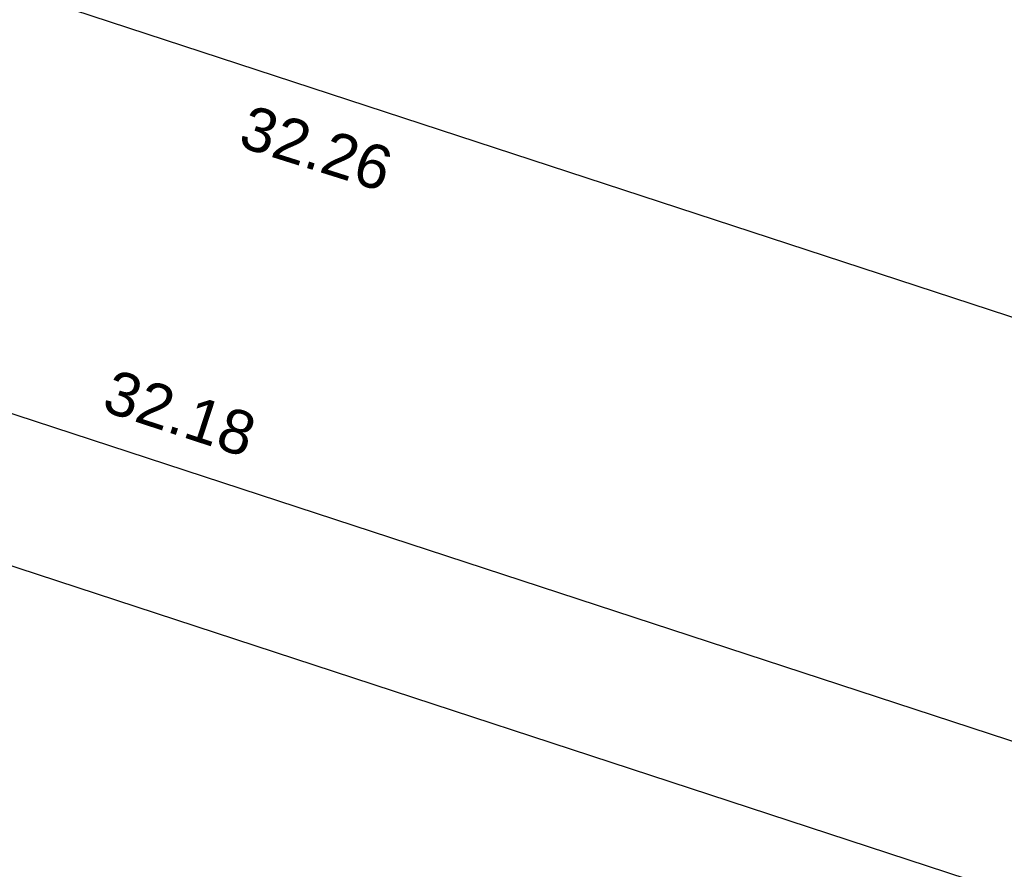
# Model space of a CAD drawing. Header units: metres. Extents: x -5203299 to 2078834, y 245743 to 5817682.
# Tile 53 of 256: x 366408.51 to 366416.59, y 5814053.41 to 5814060.39. Entities that reach past the tile are written whole.
import ezdxf

# ---------------------------------------------------------------- set-up
doc = ezdxf.new("R2010")
doc.units = ezdxf.units.M
doc.header["$LTSCALE"] = 0.5
for name, color, linetype, lineweight, true_color in [('01_CS-570-Pflanzung_Strauch', 7, 'Continuous', 9, 0xa3b35b), ('30 -34 Innenwände- 4 Türen_Fenster', 7, 'Continuous', 15, 0x9955ff), ('99.04_Ausf Ketziner Str-S-Markierung-Hilfslinien', 6, 'Continuous', 25, 0xff00ff)]:
    doc.layers.add(name, color=color, linetype=linetype, lineweight=lineweight, true_color=true_color)
doc.layers.add('99.02_Vermesserplan-Höhe SWP', color=7, linetype='Continuous', lineweight=18)
doc.layers.add('Keine', color=7, linetype='Continuous', lineweight=9)
doc.styles.add('Arial', font='arial.ttf')

# ---------------------------------------------------------------- blocks, each defined once
blk = doc.blocks.new('_25-01-10_187 KRA_CS_LP4_Außenanlagenplan (3D)')
at = {"layer": '01_CS-570-Pflanzung_Strauch', "lineweight": 9}
blk.add_open_spline([(366342.1878, 5814094.7494), (366342.1878, 5814094.7485), (366342.1878, 5814094.7477), (366341.1799, 5814094.7477), (366340.1719, 5814094.7478), (366337.3344, 5814094.748), (366334.4969, 5814094.7482), (366334.4969, 5814094.6882), (366334.4969, 5814094.6281), (366327.722, 5814094.6281), (366320.9471, 5814094.6282), (366332.1265, 5814091.7977), (366343.3059, 5814088.9672), (366363.2137, 5814083.0273), (366383.1214, 5814077.0874), (366392.0748, 5814074.0653), (366401.0282, 5814071.0432), (366401.0766, 5814071.0664), (366401.1973, 5814071.0583), (366401.2421, 5814071.0288), (366401.2624, 5814071.1032), (366401.4355, 5814071.2019), (366401.5842, 5814071.1612), (366401.6829, 5814070.9881), (366401.6626, 5814070.9138), (366401.7304, 5814070.917), (366401.8644, 5814070.8202), (366401.8827, 5814070.7548), (366423.1313, 5814063.5827), (366444.3798, 5814056.4106), (366469.3276, 5814048.3059), (366494.2754, 5814040.2012), (366511.7725, 5814034.4859), (366529.2695, 5814028.7707), (366536.0156, 5814026.5789), (366542.7616, 5814024.3872), (366543.9088, 5814024.0274), (366547.451, 5814023.1751), (366552.3342, 5814022.6927), (366557.2373, 5814022.8898), (366560.8231, 5814023.5344), (366561.9892, 5814023.8268), (366562.0974, 5814024.538), (366562.6722, 5814026.6821), (366564.1147, 5814029.365), (366566.1447, 5814031.6361), (366567.9641, 5814032.9077), (366568.5957, 5814033.252), (366577.0532, 5814039.3608), (366588.0106, 5814047.2752), (366588.3301, 5814047.6524), (366588.4368, 5814047.8676), (366589.3352, 5814049.7079), (366590.2335, 5814051.5481), (366590.5465, 5814052.2027), (366590.8595, 5814052.8574), (366591.2067, 5814053.6021), (366591.5539, 5814054.3468), (366591.5366, 5814054.3465), (366591.5193, 5814054.3461), (366590.7769, 5814054.3458), (366590.0345, 5814054.3455), (366584.5362, 5814049.2842), (366574.4418, 5814043.0477), (366566.9238, 5814041.1252), (366561.3714, 5814039.7054), (366560.1411, 5814038.9874), (366556.0472, 5814034.7192), (366552.0364, 5814030.5378), (366550.8627, 5814029.6833), (366548.7987, 5814029.2086), (366546.7238, 5814029.633), (366545.5297, 5814030.4586), (366542.3626, 5814033.6037), (366539.2551, 5814036.6895), (366538.5839, 5814037.2223), (366537.5197, 5814037.7226), (366536.368, 5814037.9602), (366535.5113, 5814037.9362), (366530.5533, 5814037.2426), (366523.5445, 5814036.2621), (366515.2894, 5814038.8474), (366511.0123, 5814042.3732), (366509.5639, 5814043.1264), (366507.9332, 5814043.2045), (366505.2176, 5814042.7607), (366501.6016, 5814043.299), (366500.1919, 5814044.1978), (366499.533, 5814044.6012), (366498.5796, 5814045.1849), (366498.0478, 5814045.4306), (366490.4141, 5814047.9273), (366482.7354, 5814050.4387), (366481.9649, 5814050.564), (366481.5792, 5814050.5664), (366478.1131, 5814050.3078), (366474.647, 5814050.0492), (366457.5706, 5814055.6377), (366440.4943, 5814061.2263), (366439.1854, 5814061.5766), (366437.8765, 5814061.9269), (366430.9768, 5814063.3394), (366424.0771, 5814064.752), (366404.1837, 5814071.4778), (366384.2904, 5814078.2035), (366367.4431, 5814083.2292), (366345.6372, 5814089.734), (366345.0389, 5814090.1897), (366343.4001, 5814092.8107), (366342.1878, 5814094.7494)], degree=2, knots=[0, 0, 0, 0, 0, 0.000141, 0.000141, 0.000539, 0.000539, 0.000547, 0.000547, 0.001496, 0.001496, 0.003112, 0.003112, 0.006022, 0.006022, 0.007345, 0.007345, 0.007353, 0.00736, 0.00736, 0.007371, 0.007382, 0.007393, 0.007403, 0.007403, 0.007413, 0.007423, 0.007423, 0.010564, 0.010564, 0.014238, 0.014238, 0.016817, 0.016817, 0.01781, 0.01781, 0.017979, 0.018147, 0.018315, 0.018484, 0.018652, 0.018652, 0.018753, 0.018854, 0.018954, 0.019055, 0.019156, 0.019156, 0.020617, 0.021049, 0.021481, 0.021481, 0.025164, 0.025164, 0.02647, 0.02647, 0.027947, 0.027947, 0.027978, 0.027978, 0.029314, 0.029314, 0.042755, 0.056196, 0.073617, 0.078989, 0.08436, 0.098069, 0.103053, 0.108037, 0.113021, 0.118005, 0.122989, 0.135978, 0.140624, 0.145269, 0.149915, 0.154561, 0.159207, 0.176458, 0.19016, 0.203863, 0.217565, 0.231267, 0.244969, 0.258672, 0.272374, 0.272374, 0.278705, 0.281536, 0.284367, 0.292494, 0.29539, 0.298285, 0.298285, 0.324378, 0.324378, 0.459262, 0.459262, 0.469433, 0.469433, 0.522304, 0.522304, 0.679949, 0.679949, 0.81193, 0.850775, 0.889621, 1, 1, 1], dxfattribs=at)
blk = doc.blocks.new('_23-07-06_Massenplan_TB_Weiterführende Schule (3D)')
at = {"layer": '99.04_Ausf Ketziner Str-S-Markierung-Hilfslinien', "flags": 128}
blk.add_lwpolyline([(-96.1483, -178.6956), (-93.409, -170.1224), (-198.5153, -135.6983), (-219.0741, -128.965), (-233.941, -124.4633), (-244.5766, -121.6559), (-260.8298, -117.4049), (-274.1862, -113.9116), (-276.0748, -122.1312), (-269.9219, -123.7405), (-259.6071, -126.5873), (-252.5225, -128.7238), (-244.533, -130.9696), (-234.7743, -133.5733), (-224.6217, -136.6252), (-214.1661, -140.0429), (-205.9932, -142.7196), (-198.7711, -145.085), (-175.9157, -152.5705), (-161.2807, -157.3637), (-126.6887, -168.6932), (-109.7731, -174.2333)], close=True, dxfattribs=at)
for points in [[(-275.3974, -118.2462), (-238.8421, -127.8071), (-238.8421, -127.8071, -0.015174), (-221.3781, -132.9456), (-221.3781, -132.9456), (-55.2894, -187.3424)], [(-276.0908, -120.897), (-268.9752, -122.758), (-268.9752, -122.758, -0.010899), (-254.2952, -126.9414), (-254.2952, -126.9414), (-254.2952, -126.9414, 0.010899), (-243.8231, -129.9256), (-243.8231, -129.9256), (-239.6797, -131.0093, -0.015174), (-222.4084, -136.0912), (-56.3193, -190.4881)]]:
    blk.add_lwpolyline(points, format="xyb", dxfattribs=at)
at = {"layer": '99.02_Vermesserplan-Höhe SWP', "color": 7, "char_height": 0.36, "line_spacing_factor": 0.251004, "style": 'Arial'}
for s, insert, attachment_point, rotation in [('32.26', (-181.2057, -146.3894), 3, 342.50979), ('32.18', (-182.9243, -148.3784), 2, 341.90241)]:
    blk.add_mtext(s, dxfattribs=dict(at, insert=insert, attachment_point=attachment_point, rotation=rotation))

msp = doc.modelspace()

# ---------------------------------------------------------------- block references
at = {"layer": '30 -34 Innenwände- 4 Türen_Fenster', "color": 1}
msp.add_blockref('_25-01-10_187 KRA_CS_LP4_Außenanlagenplan (3D)', (0, 0), dxfattribs=at)

# ---------------------------------------------------------------- next in the draw order: block references
at = {"layer": 'Keine', "color": 1}
msp.add_blockref('_23-07-06_Massenplan_TB_Weiterführende Schule (3D)', (366592.8035, 5814205.7079), dxfattribs=at)

doc.saveas('drawing.dxf')
